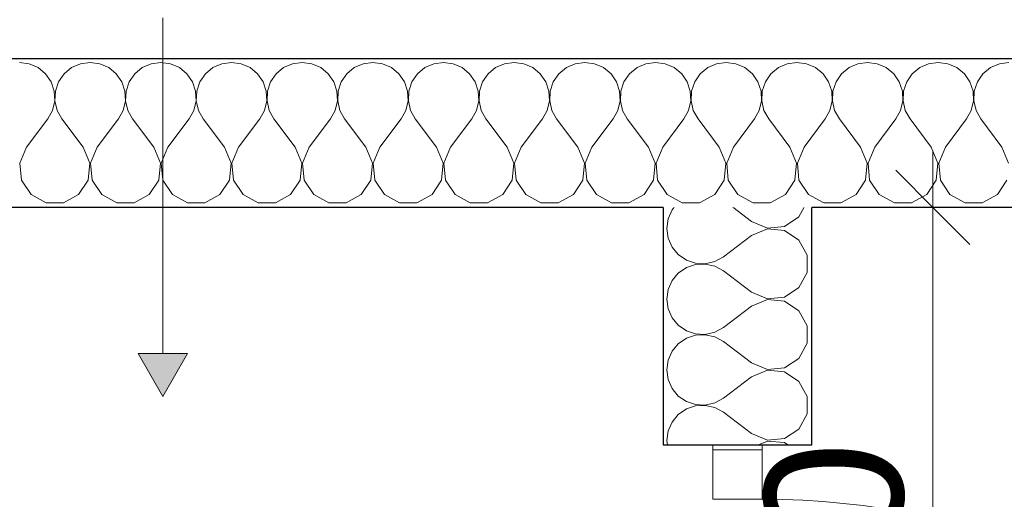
# Model space of a CAD drawing. Header units: millimetres. Extents: x -12989 to 357906, y -50379 to 30884.
# Tile 52 of 256: x 1643 to 2638, y 4155 to 4640. Entities that reach past the tile are written whole.
import ezdxf

# ---------------------------------------------------------------- set-up
doc = ezdxf.new("R2010")
doc.units = ezdxf.units.MM
doc.header["$MEASUREMENT"] = 0
doc.linetypes.add('Wipeout_Contour', pattern=[1000, 0, -1000])
for name, color, linetype, lineweight in [('0_Nr_pióra__1', 7, 'Continuous', 13), ('Nowe_04-ŚCIANY DZIAŁOWE_Nr_pióra__27', 7, 'Continuous', 25), ('Nowe_A_WYM_ZEWNETRZNE_Nr_pióra__1', 7, 'Continuous', 13), ('Nowe_A_WYM_ZEWNETRZNE_Nr_pióra__45', 7, 'Continuous', 15), ('Nowe_A_WYM_ZEWNETRZNE_Nr_pióra__85', 7, 'Continuous', 13), ('Nowe_Drzwi Archicad_Nr_pióra__23', 7, 'Continuous', 15), ('Nowe_Drzwi Archicad_Nr_pióra__27', 7, 'Continuous', 25), ('Nowe_Drzwi Archicad_Nr_pióra__3', 7, 'Continuous', 13)]:
    doc.layers.add(name, color=color, linetype=linetype, lineweight=lineweight)
for name, color, linetype in [('A_OZN_STREFY', 7, 'Continuous'), ('Nowe_04-ŚCIANY DZIAŁOWE', 7, 'Continuous'), ('Nowe_A_OZN_STREFY', 7, 'Continuous'), ('Nowe_A_WYM_ZEWNETRZNE', 7, 'Continuous'), ('Nowe_Drzwi Archicad', 7, 'Continuous')]:
    doc.layers.add(name, color=color, linetype=linetype)
doc.layers.add('Nowe_04-ŚCIANY DZIAŁOWE_Nr_pióra__174', color=7, linetype='Continuous', lineweight=5, true_color=0x6a6a6a)
doc.styles.add('STYL_AUTOMATYCZNY_3', font='arial.ttf')
doc.dimstyles.new('STYL_AUTOMATYCZNY__1', dxfattribs={"dimtxt": 139.999998, "dimasz": 71.25, "dimexe": 0.18, "dimexo": 0.0625, "dimgap": 0, "dimtad": 1, "dimtih": 1, "dimtoh": 1, "dimdec": 0, "dimlfac": 0.1, "dimzin": 0, "dimdsep": 46, "dimtxsty": 'STYL_AUTOMATYCZNY_3', "dimblk": 'ARROWHEAD_6', "dimblk1": 'ARROWHEAD_6', "dimblk2": 'ARROWHEAD_6', "dimcen": 0.09, "dimse1": 1, "dimse2": 1, "dimclrd": 7, "dimclre": 7, "dimclrt": 7, "dimadec": 0, "dimazin": 0, "dimtfac": 1, "dimtdec": 4, "dimtmove": 0, "dimatfit": 3, "dimfxl": 0, "dimtolj": 1, "dimtzin": 0, "dimarcsym": 0})
doc.dimstyles.new('STYL_AUTOMATYCZNY__2', dxfattribs={"dimtxt": 139.999998, "dimasz": 71.25, "dimexe": 0.18, "dimexo": 0.0625, "dimgap": 0, "dimtad": 1, "dimdec": 0, "dimlfac": 0.1, "dimzin": 0, "dimdsep": 46, "dimtxsty": 'STYL_AUTOMATYCZNY_3', "dimblk": 'ARROWHEAD_6', "dimblk1": 'ARROWHEAD_6', "dimblk2": 'ARROWHEAD_6', "dimcen": 0.09, "dimse1": 1, "dimse2": 1, "dimclrd": 7, "dimclre": 7, "dimclrt": 7, "dimadec": 0, "dimazin": 0, "dimtfac": 1, "dimtdec": 4, "dimtmove": 0, "dimatfit": 3, "dimfxl": 0, "dimtolj": 1, "dimtzin": 0, "dimarcsym": 0})

# ---------------------------------------------------------------- blocks, each defined once
blk = doc.blocks.new('*X83')
at = {"layer": 'Nowe_04-ŚCIANY DZIAŁOWE_Nr_pióra__174', "color": 251, "linetype": 'Continuous', "lineweight": 5, "true_color": 0x6a6a6a}
for p, q in [((2304.58, 4450), (2302.39, 4447.35)), ((2382.77, 4435.71), (2363.72, 4450)), ((2430.61, 4440.25), (2435.84, 4450)), ((2298.41, 4438.33), (2297.05, 4428.57)), ((2302.39, 4447.35), (2298.41, 4438.33)), ((2416.13, 4430.62), (2430.61, 4440.25)), ((2297.05, 4428.57), (2298.41, 4418.81)), ((2382.77, 4435.71), (2398.81, 4428.98)), ((2398.81, 4428.16), (2382.77, 4421.43)), ((2398.81, 4428.98), (2416.13, 4430.62)), ((2416.13, 4426.52), (2398.81, 4428.16)), ((2298.41, 4418.81), (2302.39, 4409.8)), ((2382.77, 4421.43), (2354.19, 4400)), ((2430.61, 4416.89), (2416.13, 4426.52)), ((2302.39, 4409.8), (2308.67, 4402.21)), ((2438.83, 4401.56), (2430.61, 4416.89)), ((2308.67, 4402.21), (2316.79, 4396.63)), ((2345.57, 4395.23), (2354.19, 4400)), ((2438.83, 4384.16), (2438.83, 4401.56)), ((2316.79, 4389.09), (2308.67, 4383.51)), ((2316.79, 4396.63), (2326.13, 4393.48)), ((2326.13, 4392.24), (2316.79, 4389.09)), ((2326.13, 4393.48), (2335.97, 4393)), ((2335.97, 4392.71), (2326.13, 4392.24)), ((2335.97, 4393), (2345.57, 4395.23)), ((2345.57, 4390.48), (2335.97, 4392.71)), ((2354.19, 4385.71), (2345.57, 4390.48)), ((2308.67, 4383.51), (2302.39, 4375.92)), ((2382.77, 4364.29), (2354.19, 4385.71)), ((2430.61, 4368.83), (2438.83, 4384.16)), ((2302.39, 4375.92), (2298.41, 4366.9)), ((2416.13, 4359.19), (2430.61, 4368.83)), ((2298.41, 4366.9), (2297.05, 4357.14)), ((2382.77, 4364.29), (2398.81, 4357.55)), ((2398.81, 4357.55), (2416.13, 4359.19)), ((2297.05, 4357.14), (2298.41, 4347.38)), ((2382.77, 4350), (2354.19, 4328.57)), ((2398.81, 4356.73), (2382.77, 4350)), ((2416.13, 4355.09), (2398.81, 4356.73)), ((2430.61, 4345.46), (2416.13, 4355.09)), ((2298.41, 4347.38), (2302.39, 4338.37)), ((2438.83, 4330.13), (2430.61, 4345.46)), ((2302.39, 4338.37), (2308.67, 4330.78)), ((2308.67, 4330.78), (2316.79, 4325.2)), ((2345.57, 4323.8), (2354.19, 4328.57)), ((2438.83, 4312.73), (2438.83, 4330.13)), ((2316.79, 4325.2), (2326.13, 4322.05)), ((2326.13, 4320.81), (2316.79, 4317.66)), ((2326.13, 4322.05), (2335.97, 4321.57)), ((2335.97, 4321.28), (2326.13, 4320.81)), ((2335.97, 4321.57), (2345.57, 4323.8)), ((2345.57, 4319.05), (2335.97, 4321.28)), ((2354.19, 4314.29), (2345.57, 4319.05)), ((2308.67, 4312.08), (2302.39, 4304.49)), ((2316.79, 4317.66), (2308.67, 4312.08)), ((2382.77, 4292.86), (2354.19, 4314.29)), ((2430.61, 4297.4), (2438.83, 4312.73)), ((2302.39, 4304.49), (2298.41, 4295.47)), ((2298.41, 4295.47), (2297.05, 4285.71)), ((2382.77, 4292.86), (2398.81, 4286.12)), ((2416.13, 4287.77), (2430.61, 4297.4)), ((2297.05, 4285.71), (2298.41, 4275.95)), ((2398.81, 4285.31), (2382.77, 4278.57)), ((2398.81, 4286.12), (2416.13, 4287.77)), ((2416.13, 4283.66), (2398.81, 4285.31)), ((2430.61, 4274.03), (2416.13, 4283.66)), ((2298.41, 4275.95), (2302.39, 4266.94)), ((2382.77, 4278.57), (2354.19, 4257.14)), ((2438.83, 4258.7), (2430.61, 4274.03)), ((2302.39, 4266.94), (2308.67, 4259.35)), ((2308.67, 4259.35), (2316.79, 4253.77)), ((2316.79, 4253.77), (2326.13, 4250.62)), ((2326.13, 4249.38), (2316.79, 4246.23)), ((2326.13, 4250.62), (2335.97, 4250.14)), ((2335.97, 4249.86), (2326.13, 4249.38)), ((2335.97, 4250.14), (2345.57, 4252.37)), ((2345.57, 4247.63), (2335.97, 4249.86)), ((2345.57, 4252.37), (2354.19, 4257.14)), ((2438.83, 4241.3), (2438.83, 4258.7)), ((2308.67, 4240.65), (2302.39, 4233.06)), ((2316.79, 4246.23), (2308.67, 4240.65)), ((2354.19, 4242.86), (2345.57, 4247.63)), ((2382.77, 4221.43), (2354.19, 4242.86)), ((2430.61, 4225.97), (2438.83, 4241.3)), ((2302.39, 4233.06), (2298.41, 4224.05)), ((2298.41, 4224.05), (2297.05, 4214.29)), ((2382.77, 4221.43), (2398.81, 4214.69)), ((2416.13, 4216.34), (2430.61, 4225.97)), ((2297.05, 4214.29), (2297.65, 4210)), ((2398.81, 4213.88), (2389.57, 4210)), ((2398.81, 4214.69), (2416.13, 4216.34)), ((2416.13, 4212.23), (2398.81, 4213.88)), ((2419.49, 4210), (2416.13, 4212.23))]:
    blk.add_line(p, q, dxfattribs=at)
blk = doc.blocks.new('WSC Drzwi 26[16]_1')
at = {"layer": 'Nowe_Drzwi Archicad_Nr_pióra__23', "color": 7, "linetype": 'Continuous', "lineweight": 15}
blk.add_line((2393.48, 4210), (2343.48, 4210), dxfattribs=at)
at = {"layer": 'Nowe_Drzwi Archicad_Nr_pióra__27', "color": 7, "linetype": 'Continuous', "lineweight": 25}
for p, q in [((2293.48, 4210), (2343.48, 4210)), ((2343.48, 4210), (2393.48, 4210)), ((2343.48, 4210), (2393.48, 4210)), ((2393.48, 4210), (2443.48, 4210))]:
    blk.add_line(p, q, dxfattribs=at)
at = {"layer": 'Nowe_Drzwi Archicad_Nr_pióra__3', "color": 7, "linetype": 'Continuous', "lineweight": 13}
blk.add_arc((2393.48, 3355), 800, 0, 90, dxfattribs=at)
at = {"color": 254, "linetype": 'Wipeout_Contour', "lineweight": 0, "ltscale": 19217.783921}
blk.add_wipeout([(2343.48, 4205), (2343.48, 4155), (2393.48, 4155), (2393.48, 4205)], dxfattribs=at).dxf.layer = 'Nowe_Drzwi Archicad'
at = {"layer": 'Nowe_Drzwi Archicad_Nr_pióra__23', "color": 7, "linetype": 'Continuous', "lineweight": 15}
for p, q in [((2343.48, 4205), (2343.48, 4210)), ((2393.48, 4205), (2393.48, 4210)), ((2343.48, 4205), (2343.48, 4155)), ((2393.48, 4205), (2343.48, 4205)), ((2393.48, 4155), (2393.48, 4205)), ((2343.48, 4155), (2393.48, 4155))]:
    blk.add_line(p, q, dxfattribs=at)
blk = doc.blocks.new('Ściana_9_1', base_point=(2293.48, 3150))
at = {"color": 254, "linetype": 'Wipeout_Contour', "lineweight": 0, "ltscale": 19744.837217}
blk.add_wipeout([(2443.48, 4450), (2293.48, 4450), (2293.48, 4210), (2443.48, 4210)], dxfattribs=at).dxf.layer = 'Nowe_04-ŚCIANY DZIAŁOWE'
at = {"layer": 'Nowe_04-ŚCIANY DZIAŁOWE', "color": 7, "lineweight": 25}
blk.add_blockref('*X83', (0, 0), dxfattribs=at)
at = {"color": 254, "linetype": 'Wipeout_Contour', "lineweight": 0, "ltscale": 17786.668393}
blk.add_wipeout([(2293.48, 3300), (2443.48, 3300), (2443.48, 4210), (2293.48, 4210)], dxfattribs=at).dxf.layer = 'Nowe_04-ŚCIANY DZIAŁOWE'
at = {"layer": 'Nowe_04-ŚCIANY DZIAŁOWE_Nr_pióra__27', "color": 7, "linetype": 'Continuous', "lineweight": 25}
for p, q in [((2293.48, 4210), (2343.48, 4210)), ((2343.48, 4210), (2393.48, 4210)), ((2393.48, 4210), (2443.48, 4210))]:
    blk.add_line(p, q, dxfattribs=at)
at = {"layer": 'Nowe_04-ŚCIANY DZIAŁOWE_Nr_pióra__27', "color": 7, "linetype": 'Continuous', "lineweight": 25, "flags": 128}
for points in [[(2293.48, 4450), (2293.48, 4210)], [(2443.48, 4210), (2443.48, 4450)]]:
    blk.add_lwpolyline(points, dxfattribs=at)
at = {"layer": 'Nowe_Drzwi Archicad', "color": 7, "linetype": 'Continuous', "lineweight": 13}
blk.add_blockref('WSC Drzwi 26[16]_1', (0, 0), dxfattribs=at)
blk = doc.blocks.new('*X90')
at = {"layer": 'Nowe_04-ŚCIANY DZIAŁOWE_Nr_pióra__174', "color": 251, "linetype": 'Continuous', "lineweight": 5, "true_color": 0x6a6a6a}
for p, q in [((1652.62, 4595.07), (1642.86, 4596.43)), ((1661.63, 4591.09), (1652.62, 4595.07)), ((1669.22, 4584.81), (1661.63, 4591.09)), ((1695.51, 4591.09), (1687.92, 4584.81)), ((1704.53, 4595.07), (1695.51, 4591.09)), ((1714.29, 4596.43), (1704.53, 4595.07)), ((1724.05, 4595.07), (1714.29, 4596.43)), ((1733.06, 4591.09), (1724.05, 4595.07)), ((1740.65, 4584.81), (1733.06, 4591.09)), ((1766.94, 4591.09), (1759.35, 4584.81)), ((1775.95, 4595.07), (1766.94, 4591.09)), ((1785.71, 4596.43), (1775.95, 4595.07)), ((1795.47, 4595.07), (1785.71, 4596.43)), ((1804.49, 4591.09), (1795.47, 4595.07)), ((1812.08, 4584.81), (1804.49, 4591.09)), ((1838.37, 4591.09), (1830.78, 4584.81)), ((1847.38, 4595.07), (1838.37, 4591.09)), ((1857.14, 4596.43), (1847.38, 4595.07)), ((1866.9, 4595.07), (1857.14, 4596.43)), ((1875.92, 4591.09), (1866.9, 4595.07)), ((1883.51, 4584.81), (1875.92, 4591.09)), ((1909.8, 4591.09), (1902.21, 4584.81)), ((1918.81, 4595.07), (1909.8, 4591.09)), ((1928.57, 4596.43), (1918.81, 4595.07)), ((1938.33, 4595.07), (1928.57, 4596.43)), ((1947.35, 4591.09), (1938.33, 4595.07)), ((1954.93, 4584.81), (1947.35, 4591.09)), ((1981.22, 4591.09), (1973.64, 4584.81)), ((1990.24, 4595.07), (1981.22, 4591.09)), ((2000, 4596.43), (1990.24, 4595.07)), ((2009.76, 4595.07), (2000, 4596.43)), ((2018.78, 4591.09), (2009.76, 4595.07)), ((2026.36, 4584.81), (2018.78, 4591.09)), ((2052.65, 4591.09), (2045.07, 4584.81)), ((2061.67, 4595.07), (2052.65, 4591.09)), ((2071.43, 4596.43), (2061.67, 4595.07)), ((2081.19, 4595.07), (2071.43, 4596.43)), ((2090.2, 4591.09), (2081.19, 4595.07)), ((2097.79, 4584.81), (2090.2, 4591.09)), ((2124.08, 4591.09), (2116.49, 4584.81)), ((2133.1, 4595.07), (2124.08, 4591.09)), ((2142.86, 4596.43), (2133.1, 4595.07)), ((2152.62, 4595.07), (2142.86, 4596.43)), ((2161.63, 4591.09), (2152.62, 4595.07)), ((2169.22, 4584.81), (2161.63, 4591.09)), ((2195.51, 4591.09), (2187.92, 4584.81)), ((2204.53, 4595.07), (2195.51, 4591.09)), ((2214.29, 4596.43), (2204.53, 4595.07)), ((2224.05, 4595.07), (2214.29, 4596.43)), ((2233.06, 4591.09), (2224.05, 4595.07)), ((2240.65, 4584.81), (2233.06, 4591.09)), ((2266.94, 4591.09), (2259.35, 4584.81)), ((2275.95, 4595.07), (2266.94, 4591.09)), ((2285.71, 4596.43), (2275.95, 4595.07)), ((2295.47, 4595.07), (2285.71, 4596.43)), ((2304.49, 4591.09), (2295.47, 4595.07)), ((2312.08, 4584.81), (2304.49, 4591.09)), ((2338.37, 4591.09), (2330.78, 4584.81)), ((2347.38, 4595.07), (2338.37, 4591.09)), ((2357.14, 4596.43), (2347.38, 4595.07)), ((2366.9, 4595.07), (2357.14, 4596.43)), ((2375.92, 4591.09), (2366.9, 4595.07)), ((2383.51, 4584.81), (2375.92, 4591.09)), ((2409.8, 4591.09), (2402.21, 4584.81)), ((2418.81, 4595.07), (2409.8, 4591.09)), ((2428.57, 4596.43), (2418.81, 4595.07)), ((2438.33, 4595.07), (2428.57, 4596.43)), ((2447.35, 4591.09), (2438.33, 4595.07)), ((2454.93, 4584.81), (2447.35, 4591.09)), ((2481.22, 4591.09), (2473.64, 4584.81)), ((2490.24, 4595.07), (2481.22, 4591.09)), ((2500, 4596.43), (2490.24, 4595.07)), ((2509.76, 4595.07), (2500, 4596.43)), ((2518.78, 4591.09), (2509.76, 4595.07)), ((2526.36, 4584.81), (2518.78, 4591.09)), ((2552.65, 4591.09), (2545.07, 4584.81)), ((2561.67, 4595.07), (2552.65, 4591.09)), ((2571.43, 4596.43), (2561.67, 4595.07)), ((2581.19, 4595.07), (2571.43, 4596.43)), ((2590.2, 4591.09), (2581.19, 4595.07)), ((2597.79, 4584.81), (2590.2, 4591.09)), ((2624.08, 4591.09), (2616.49, 4584.81)), ((2633.1, 4595.07), (2624.08, 4591.09)), ((2642.86, 4596.43), (2633.1, 4595.07)), ((1674.8, 4576.69), (1669.22, 4584.81)), ((1687.92, 4584.81), (1682.34, 4576.69)), ((1746.23, 4576.69), (1740.65, 4584.81)), ((1759.35, 4584.81), (1753.77, 4576.69)), ((1817.66, 4576.69), (1812.08, 4584.81)), ((1830.78, 4584.81), (1825.2, 4576.69)), ((1889.09, 4576.69), (1883.51, 4584.81)), ((1902.21, 4584.81), (1896.63, 4576.69)), ((1960.52, 4576.69), (1954.93, 4584.81)), ((1973.64, 4584.81), (1968.06, 4576.69)), ((2031.94, 4576.69), (2026.36, 4584.81)), ((2045.07, 4584.81), (2039.48, 4576.69)), ((2103.37, 4576.69), (2097.79, 4584.81)), ((2116.49, 4584.81), (2110.91, 4576.69)), ((2174.8, 4576.69), (2169.22, 4584.81)), ((2187.92, 4584.81), (2182.34, 4576.69)), ((2246.23, 4576.69), (2240.65, 4584.81)), ((2259.35, 4584.81), (2253.77, 4576.69)), ((2317.66, 4576.69), (2312.08, 4584.81)), ((2330.78, 4584.81), (2325.2, 4576.69)), ((2389.09, 4576.69), (2383.51, 4584.81)), ((2402.21, 4584.81), (2396.63, 4576.69)), ((2460.52, 4576.69), (2454.93, 4584.81)), ((2473.64, 4584.81), (2468.06, 4576.69)), ((2531.94, 4576.69), (2526.36, 4584.81)), ((2545.07, 4584.81), (2539.48, 4576.69)), ((2603.37, 4576.69), (2597.79, 4584.81)), ((2616.49, 4584.81), (2610.91, 4576.69)), ((1677.95, 4567.35), (1674.8, 4576.69)), ((1678.43, 4557.51), (1677.95, 4567.35)), ((1679.19, 4567.35), (1678.72, 4557.51)), ((1682.34, 4576.69), (1679.19, 4567.35)), ((1749.38, 4567.35), (1746.23, 4576.69)), ((1749.86, 4557.51), (1749.38, 4567.35)), ((1750.62, 4567.35), (1750.14, 4557.51)), ((1753.77, 4576.69), (1750.62, 4567.35)), ((1820.81, 4567.35), (1817.66, 4576.69)), ((1821.28, 4557.51), (1820.81, 4567.35)), ((1822.05, 4567.35), (1821.57, 4557.51)), ((1825.2, 4576.69), (1822.05, 4567.35)), ((1892.24, 4567.35), (1889.09, 4576.69)), ((1892.71, 4557.51), (1892.24, 4567.35)), ((1893.48, 4567.35), (1893, 4557.51)), ((1896.63, 4576.69), (1893.48, 4567.35)), ((1963.66, 4567.35), (1960.52, 4576.69)), ((1964.14, 4557.51), (1963.66, 4567.35)), ((1964.91, 4567.35), (1964.43, 4557.51)), ((1968.06, 4576.69), (1964.91, 4567.35)), ((2035.09, 4567.35), (2031.94, 4576.69)), ((2035.57, 4557.51), (2035.09, 4567.35)), ((2036.34, 4567.35), (2035.86, 4557.51)), ((2039.48, 4576.69), (2036.34, 4567.35)), ((2106.52, 4567.35), (2103.37, 4576.69)), ((2107, 4557.51), (2106.52, 4567.35)), ((2107.76, 4567.35), (2107.29, 4557.51)), ((2110.91, 4576.69), (2107.76, 4567.35)), ((2177.95, 4567.35), (2174.8, 4576.69)), ((2178.43, 4557.51), (2177.95, 4567.35)), ((2179.19, 4567.35), (2178.72, 4557.51)), ((2182.34, 4576.69), (2179.19, 4567.35)), ((2249.38, 4567.35), (2246.23, 4576.69)), ((2249.86, 4557.51), (2249.38, 4567.35)), ((2250.62, 4567.35), (2250.14, 4557.51)), ((2253.77, 4576.69), (2250.62, 4567.35)), ((2320.81, 4567.35), (2317.66, 4576.69)), ((2321.28, 4557.51), (2320.81, 4567.35)), ((2322.05, 4567.35), (2321.57, 4557.51)), ((2325.2, 4576.69), (2322.05, 4567.35)), ((2392.24, 4567.35), (2389.09, 4576.69)), ((2392.71, 4557.51), (2392.24, 4567.35)), ((2393.48, 4567.35), (2393, 4557.51)), ((2396.63, 4576.69), (2393.48, 4567.35)), ((2463.66, 4567.35), (2460.52, 4576.69)), ((2464.14, 4557.51), (2463.66, 4567.35)), ((2464.91, 4567.35), (2464.43, 4557.51)), ((2468.06, 4576.69), (2464.91, 4567.35)), ((2535.09, 4567.35), (2531.94, 4576.69)), ((2535.57, 4557.51), (2535.09, 4567.35)), ((2536.34, 4567.35), (2535.86, 4557.51)), ((2539.48, 4576.69), (2536.34, 4567.35)), ((2606.52, 4567.35), (2603.37, 4576.69)), ((2607, 4557.51), (2606.52, 4567.35)), ((2607.76, 4567.35), (2607.29, 4557.51)), ((2610.91, 4576.69), (2607.76, 4567.35)), ((1676.2, 4547.91), (1678.43, 4557.51)), ((1678.72, 4557.51), (1680.95, 4547.91)), ((1747.63, 4547.91), (1749.86, 4557.51)), ((1750.14, 4557.51), (1752.37, 4547.91)), ((1819.05, 4547.91), (1821.28, 4557.51)), ((1821.57, 4557.51), (1823.8, 4547.91)), ((1890.48, 4547.91), (1892.71, 4557.51)), ((1893, 4557.51), (1895.23, 4547.91)), ((1961.91, 4547.91), (1964.14, 4557.51)), ((1964.43, 4557.51), (1966.66, 4547.91)), ((2033.34, 4547.91), (2035.57, 4557.51)), ((2035.86, 4557.51), (2038.09, 4547.91)), ((2104.77, 4547.91), (2107, 4557.51)), ((2107.29, 4557.51), (2109.52, 4547.91)), ((2176.2, 4547.91), (2178.43, 4557.51)), ((2178.72, 4557.51), (2180.95, 4547.91)), ((2247.63, 4547.91), (2249.86, 4557.51)), ((2250.14, 4557.51), (2252.37, 4547.91)), ((2319.05, 4547.91), (2321.28, 4557.51)), ((2321.57, 4557.51), (2323.8, 4547.91)), ((2390.48, 4547.91), (2392.71, 4557.51)), ((2393, 4557.51), (2395.23, 4547.91)), ((2461.91, 4547.91), (2464.14, 4557.51)), ((2464.43, 4557.51), (2466.66, 4547.91)), ((2533.34, 4547.91), (2535.57, 4557.51)), ((2535.86, 4557.51), (2538.09, 4547.91)), ((2604.77, 4547.91), (2607, 4557.51)), ((2607.29, 4557.51), (2609.52, 4547.91)), ((1671.43, 4539.29), (1676.2, 4547.91)), ((1680.95, 4547.91), (1685.71, 4539.29)), ((1742.86, 4539.29), (1747.63, 4547.91)), ((1752.37, 4547.91), (1757.14, 4539.29)), ((1814.29, 4539.29), (1819.05, 4547.91)), ((1823.8, 4547.91), (1828.57, 4539.29)), ((1885.71, 4539.29), (1890.48, 4547.91)), ((1895.23, 4547.91), (1900, 4539.29)), ((1957.14, 4539.29), (1961.91, 4547.91)), ((1966.66, 4547.91), (1971.43, 4539.29)), ((2028.57, 4539.29), (2033.34, 4547.91)), ((2038.09, 4547.91), (2042.86, 4539.29)), ((2100, 4539.29), (2104.77, 4547.91)), ((2109.52, 4547.91), (2114.29, 4539.29)), ((2171.43, 4539.29), (2176.2, 4547.91)), ((2180.95, 4547.91), (2185.71, 4539.29)), ((2242.86, 4539.29), (2247.63, 4547.91)), ((2252.37, 4547.91), (2257.14, 4539.29)), ((2314.29, 4539.29), (2319.05, 4547.91)), ((2323.8, 4547.91), (2328.57, 4539.29)), ((2385.71, 4539.29), (2390.48, 4547.91)), ((2395.23, 4547.91), (2400, 4539.29)), ((2457.14, 4539.29), (2461.91, 4547.91)), ((2466.66, 4547.91), (2471.43, 4539.29)), ((2528.57, 4539.29), (2533.34, 4547.91)), ((2538.09, 4547.91), (2542.86, 4539.29)), ((2600, 4539.29), (2604.77, 4547.91)), ((2609.52, 4547.91), (2614.29, 4539.29)), ((1650, 4510.71), (1671.43, 4539.29)), ((1707.14, 4510.71), (1685.71, 4539.29)), ((1721.43, 4510.71), (1742.86, 4539.29)), ((1778.57, 4510.71), (1757.14, 4539.29)), ((1792.86, 4510.71), (1814.29, 4539.29)), ((1850, 4510.71), (1828.57, 4539.29)), ((1864.29, 4510.71), (1885.71, 4539.29)), ((1921.43, 4510.71), (1900, 4539.29)), ((1935.71, 4510.71), (1957.14, 4539.29)), ((1992.86, 4510.71), (1971.43, 4539.29)), ((2007.14, 4510.71), (2028.57, 4539.29)), ((2064.29, 4510.71), (2042.86, 4539.29)), ((2078.57, 4510.71), (2100, 4539.29)), ((2135.71, 4510.71), (2114.29, 4539.29)), ((2150, 4510.71), (2171.43, 4539.29)), ((2207.14, 4510.71), (2185.71, 4539.29)), ((2221.43, 4510.71), (2242.86, 4539.29)), ((2278.57, 4510.71), (2257.14, 4539.29)), ((2292.86, 4510.71), (2314.29, 4539.29)), ((2350, 4510.71), (2328.57, 4539.29)), ((2364.29, 4510.71), (2385.71, 4539.29)), ((2421.43, 4510.71), (2400, 4539.29)), ((2435.71, 4510.71), (2457.14, 4539.29)), ((2492.86, 4510.71), (2471.43, 4539.29)), ((2507.14, 4510.71), (2528.57, 4539.29)), ((2564.29, 4510.71), (2542.86, 4539.29)), ((2578.57, 4510.71), (2600, 4539.29)), ((2635.71, 4510.71), (2614.29, 4539.29)), ((1650, 4510.71), (1643.27, 4494.67)), ((1713.88, 4494.67), (1707.14, 4510.71)), ((1721.43, 4510.71), (1714.69, 4494.67)), ((1785.31, 4494.67), (1778.57, 4510.71)), ((1792.86, 4510.71), (1786.12, 4494.67)), ((1856.73, 4494.67), (1850, 4510.71)), ((1864.29, 4510.71), (1857.55, 4494.67)), ((1928.16, 4494.67), (1921.43, 4510.71)), ((1935.71, 4510.71), (1928.98, 4494.67)), ((1999.59, 4494.67), (1992.86, 4510.71)), ((2007.14, 4510.71), (2000.41, 4494.67)), ((2071.02, 4494.67), (2064.29, 4510.71)), ((2078.57, 4510.71), (2071.84, 4494.67)), ((2142.45, 4494.67), (2135.71, 4510.71)), ((2150, 4510.71), (2143.27, 4494.67)), ((2213.88, 4494.67), (2207.14, 4510.71)), ((2221.43, 4510.71), (2214.69, 4494.67)), ((2285.31, 4494.67), (2278.57, 4510.71)), ((2292.86, 4510.71), (2286.12, 4494.67)), ((2356.73, 4494.67), (2350, 4510.71)), ((2364.29, 4510.71), (2357.55, 4494.67)), ((2428.16, 4494.67), (2421.43, 4510.71)), ((2435.71, 4510.71), (2428.98, 4494.67)), ((2499.59, 4494.67), (2492.86, 4510.71)), ((2507.14, 4510.71), (2500.41, 4494.67)), ((2571.02, 4494.67), (2564.29, 4510.71)), ((2578.57, 4510.71), (2571.84, 4494.67)), ((2642.45, 4494.67), (2635.71, 4510.71)), ((1643.27, 4494.67), (1644.91, 4477.35)), ((1712.23, 4477.35), (1713.88, 4494.67)), ((1714.69, 4494.67), (1716.34, 4477.35)), ((1783.66, 4477.35), (1785.31, 4494.67)), ((1786.12, 4494.67), (1787.77, 4477.35)), ((1855.09, 4477.35), (1856.73, 4494.67)), ((1857.55, 4494.67), (1859.19, 4477.35)), ((1926.52, 4477.35), (1928.16, 4494.67)), ((1928.98, 4494.67), (1930.62, 4477.35)), ((1997.95, 4477.35), (1999.59, 4494.67)), ((2000.41, 4494.67), (2002.05, 4477.35)), ((2069.38, 4477.35), (2071.02, 4494.67)), ((2071.84, 4494.67), (2073.48, 4477.35)), ((2140.81, 4477.35), (2142.45, 4494.67)), ((2143.27, 4494.67), (2144.91, 4477.35)), ((2212.23, 4477.35), (2213.88, 4494.67)), ((2214.69, 4494.67), (2216.34, 4477.35)), ((2283.66, 4477.35), (2285.31, 4494.67)), ((2286.12, 4494.67), (2287.77, 4477.35)), ((2355.09, 4477.35), (2356.73, 4494.67)), ((2357.55, 4494.67), (2359.19, 4477.35)), ((2426.52, 4477.35), (2428.16, 4494.67)), ((2428.98, 4494.67), (2430.62, 4477.35)), ((2497.95, 4477.35), (2499.59, 4494.67)), ((2500.41, 4494.67), (2502.05, 4477.35)), ((2569.38, 4477.35), (2571.02, 4494.67)), ((2571.84, 4494.67), (2573.48, 4477.35)), ((1644.91, 4477.35), (1654.54, 4462.87)), ((1702.6, 4462.87), (1712.23, 4477.35)), ((1716.34, 4477.35), (1725.97, 4462.87)), ((1774.03, 4462.87), (1783.66, 4477.35)), ((1787.77, 4477.35), (1797.4, 4462.87)), ((1845.46, 4462.87), (1855.09, 4477.35)), ((1859.19, 4477.35), (1868.83, 4462.87)), ((1916.89, 4462.87), (1926.52, 4477.35)), ((1930.62, 4477.35), (1940.25, 4462.87)), ((1988.32, 4462.87), (1997.95, 4477.35)), ((2002.05, 4477.35), (2011.68, 4462.87)), ((2059.75, 4462.87), (2069.38, 4477.35)), ((2073.48, 4477.35), (2083.11, 4462.87)), ((2131.17, 4462.87), (2140.81, 4477.35)), ((2144.91, 4477.35), (2154.54, 4462.87)), ((2202.6, 4462.87), (2212.23, 4477.35)), ((2216.34, 4477.35), (2225.97, 4462.87)), ((2274.03, 4462.87), (2283.66, 4477.35)), ((2287.77, 4477.35), (2297.4, 4462.87)), ((2345.46, 4462.87), (2355.09, 4477.35)), ((2359.19, 4477.35), (2368.83, 4462.87)), ((2416.89, 4462.87), (2426.52, 4477.35)), ((2430.62, 4477.35), (2440.25, 4462.87)), ((2488.32, 4462.87), (2497.95, 4477.35)), ((2502.05, 4477.35), (2511.68, 4462.87)), ((2559.75, 4462.87), (2569.38, 4477.35)), ((2573.48, 4477.35), (2583.11, 4462.87)), ((2631.17, 4462.87), (2640.81, 4477.35)), ((1654.54, 4462.87), (1669.87, 4454.65)), ((1687.27, 4454.65), (1702.6, 4462.87)), ((1725.97, 4462.87), (1741.3, 4454.65)), ((1758.7, 4454.65), (1774.03, 4462.87)), ((1797.4, 4462.87), (1812.73, 4454.65)), ((1830.13, 4454.65), (1845.46, 4462.87)), ((1868.83, 4462.87), (1884.16, 4454.65)), ((1901.56, 4454.65), (1916.89, 4462.87)), ((1940.25, 4462.87), (1955.59, 4454.65)), ((1972.98, 4454.65), (1988.32, 4462.87)), ((2011.68, 4462.87), (2027.02, 4454.65)), ((2044.41, 4454.65), (2059.75, 4462.87)), ((2083.11, 4462.87), (2098.44, 4454.65)), ((2115.84, 4454.65), (2131.17, 4462.87)), ((2154.54, 4462.87), (2169.87, 4454.65)), ((2187.27, 4454.65), (2202.6, 4462.87)), ((2225.97, 4462.87), (2241.3, 4454.65)), ((2258.7, 4454.65), (2274.03, 4462.87)), ((2297.4, 4462.87), (2312.73, 4454.65)), ((2330.13, 4454.65), (2345.46, 4462.87)), ((2368.83, 4462.87), (2384.16, 4454.65)), ((2401.56, 4454.65), (2416.89, 4462.87)), ((2440.25, 4462.87), (2455.59, 4454.65)), ((2472.98, 4454.65), (2488.32, 4462.87)), ((2511.68, 4462.87), (2527.02, 4454.65)), ((2544.41, 4454.65), (2559.75, 4462.87)), ((2583.11, 4462.87), (2598.44, 4454.65)), ((2615.84, 4454.65), (2631.17, 4462.87)), ((1669.87, 4454.65), (1687.27, 4454.65)), ((1741.3, 4454.65), (1758.7, 4454.65)), ((1812.73, 4454.65), (1830.13, 4454.65)), ((1884.16, 4454.65), (1901.56, 4454.65)), ((1955.59, 4454.65), (1972.98, 4454.65)), ((2027.02, 4454.65), (2044.41, 4454.65)), ((2098.44, 4454.65), (2115.84, 4454.65)), ((2169.87, 4454.65), (2187.27, 4454.65)), ((2241.3, 4454.65), (2258.7, 4454.65)), ((2312.73, 4454.65), (2330.13, 4454.65)), ((2384.16, 4454.65), (2401.56, 4454.65)), ((2455.59, 4454.65), (2472.98, 4454.65)), ((2527.02, 4454.65), (2544.41, 4454.65)), ((2598.44, 4454.65), (2615.84, 4454.65))]:
    blk.add_line(p, q, dxfattribs=at)
blk = doc.blocks.new('Ściana_11_1', base_point=(913.48, 4450))
at = {"color": 254, "linetype": 'Wipeout_Contour', "lineweight": 0, "ltscale": 20879.804086}
blk.add_wipeout([(913.48, 4450), (3665.74, 4450), (3665.74, 4600), (913.48, 4600)], dxfattribs=at).dxf.layer = 'Nowe_04-ŚCIANY DZIAŁOWE'
at = {"layer": 'Nowe_04-ŚCIANY DZIAŁOWE_Nr_pióra__27', "color": 7, "linetype": 'Continuous', "lineweight": 25, "flags": 128}
for points in [[(3665.74, 4600), (913.48, 4600)], [(913.48, 4450), (2293.48, 4450)], [(2443.48, 4450), (3665.74, 4450)]]:
    blk.add_lwpolyline(points, dxfattribs=at)
at = {"layer": 'Nowe_04-ŚCIANY DZIAŁOWE', "color": 7, "lineweight": 25}
blk.add_blockref('*X90', (0, 0), dxfattribs=at)
blk = doc.blocks.new('Linia_1_1', base_point=(1787.69, 4641.53))
at = {"linetype": 'Continuous', "lineweight": 0, "true_color": 0x000000}
blk.add_hatch(color=18, dxfattribs=at).paths.add_polyline_path([(1787.69, 4258.83), (1812.69, 4302.13), (1762.69, 4302.13)])
at = {"layer": '0_Nr_pióra__1', "color": 7, "linetype": 'Continuous', "lineweight": 13}
for p, q in [((1787.69, 4641.53), (1787.69, 4302.13)), ((1762.69, 4302.13), (1812.69, 4302.13)), ((1787.69, 4258.83), (1762.69, 4302.13)), ((1787.69, 4258.83), (1812.69, 4302.13))]:
    blk.add_line(p, q, dxfattribs=at)
blk = doc.blocks.new('*D267')
at = {"layer": 'Nowe_A_WYM_ZEWNETRZNE_Nr_pióra__45', "color": 7, "linetype": 'Continuous', "lineweight": 15}
for p, q in [((-1341.01, 187.5), (-1266.01, 112.5)), ((-1341.01, 37.5), (-1266.01, -37.5))]:
    blk.add_line(p, q, dxfattribs=at)
at = {"layer": 'Nowe_A_WYM_ZEWNETRZNE_Nr_pióra__85', "color": 7, "linetype": 'Continuous', "lineweight": 13}
for p, q in [((-1303.51, 150), (-1303.51, 6849.85)), ((-1233.2, 150), (-1373.83, 150)), ((-1303.51, 0), (-1303.51, 150)), ((-1233.2, 0), (-1373.83, 0)), ((-1303.51, -56.25), (-1303.51, 0))]:
    blk.add_line(p, q, dxfattribs=at)
at = {"layer": 'Nowe_A_WYM_ZEWNETRZNE_Nr_pióra__1', "color": 7, "lineweight": 13, "insert": (-1331.51, -251.06), "char_height": 140, "attachment_point": 7, "rotation": 90, "style": 'STYL_AUTOMATYCZNY_3'}
blk.add_mtext('\\A1;{\\pql;\\fArial|b0|i0|c238|p0;\\W1.000000;15}', dxfattribs=at)
blk = doc.blocks.new('ARROWHEAD_6')
at = {"color": 0, "linetype": 'Continuous', "lineweight": 0}
for p, q in [((-0.5, -0.5), (0.5, 0.5)), ((0, 0), (-1, 0))]:
    blk.add_line(p, q, dxfattribs=at)
blk = doc.blocks.new('*D268')
at = {"layer": 'Nowe_A_WYM_ZEWNETRZNE_Nr_pióra__45', "color": 7, "linetype": 'Continuous', "lineweight": 15}
blk.add_line((-1341.01, 187.5), (-1266.01, 112.5), dxfattribs=at)
at = {"layer": 'Nowe_A_WYM_ZEWNETRZNE_Nr_pióra__85', "color": 7, "linetype": 'Continuous', "lineweight": 13}
blk.add_line((-1303.51, 150), (-1303.51, 6849.85), dxfattribs=at)
blk = doc.blocks.new('*D269')
at = {"layer": 'Nowe_A_WYM_ZEWNETRZNE_Nr_pióra__45', "color": 7, "linetype": 'Continuous', "lineweight": 15}
for p, q in [((-1341.01, 6887.35), (-1266.01, 6812.35)), ((-1341.01, 187.5), (-1266.01, 112.5))]:
    blk.add_line(p, q, dxfattribs=at)
at = {"layer": 'Nowe_A_WYM_ZEWNETRZNE_Nr_pióra__85', "color": 7, "linetype": 'Continuous', "lineweight": 13}
for p, q in [((-1233.2, 6849.85), (-1373.83, 6849.85)), ((-1303.51, 150), (-1303.51, 6849.85))]:
    blk.add_line(p, q, dxfattribs=at)
at = {"layer": 'Nowe_A_WYM_ZEWNETRZNE_Nr_pióra__1', "color": 7, "lineweight": 13, "char_height": 140, "attachment_point": 7, "rotation": 90, "style": 'STYL_AUTOMATYCZNY_3'}
for s, insert in [('\\A1;{\\pql;\\fArial|b0|i0|c238|p0;\\W1.000000;15}', (-1331.51, 6598.78)), ('\\A1;{\\pql;\\fArial|b0|i0|c238|p0;\\W1.000000;670}', (-1331.51, 3232.97))]:
    blk.add_mtext(s, dxfattribs=dict(at, insert=insert))
blk = doc.blocks.new('*D275')
at = {"layer": 'Nowe_A_WYM_ZEWNETRZNE_Nr_pióra__45', "color": 7, "linetype": 'Continuous', "lineweight": 15}
for p, q in [((-312.5, 5699.85), (-387.5, 5624.85)), ((3703.24, 5699.85), (3628.24, 5624.85))]:
    blk.add_line(p, q, dxfattribs=at)
at = {"layer": 'Nowe_A_WYM_ZEWNETRZNE_Nr_pióra__85', "color": 7, "linetype": 'Continuous', "lineweight": 13}
for p, q in [((3665.74, 5592.04), (3665.74, 5732.66)), ((-350, 5662.35), (3665.74, 5662.35)), ((3665.74, 5662.35), (3815.74, 5662.35))]:
    blk.add_line(p, q, dxfattribs=at)
at = {"layer": 'Nowe_A_WYM_ZEWNETRZNE_Nr_pióra__1', "color": 7, "lineweight": 13, "char_height": 140, "attachment_point": 7, "style": 'STYL_AUTOMATYCZNY_3'}
for s, insert in [('\\A1;{\\pql;\\fArial|b0|i0|c238|p0;\\W1.000000;402}', (1390.92, 5690.35)), ('\\A1;{\\pql;\\fArial|b0|i0|c238|p0;\\W1.000000;15}', (3414.68, 5690.35))]:
    blk.add_mtext(s, dxfattribs=dict(at, insert=insert))
blk = doc.blocks.new('*D319')
at = {"layer": 'Nowe_A_WYM_ZEWNETRZNE_Nr_pióra__45', "color": 7, "linetype": 'Continuous', "lineweight": 15}
for p, q in [((-462.5, -1542.08), (-537.5, -1617.08)), ((-312.5, -1542.08), (-387.5, -1617.08))]:
    blk.add_line(p, q, dxfattribs=at)
at = {"layer": 'Nowe_A_WYM_ZEWNETRZNE_Nr_pióra__85', "color": 7, "linetype": 'Continuous', "lineweight": 13}
for p, q in [((-500, -1649.9), (-500, -1509.27)), ((-350, -1649.9), (-350, -1509.27)), ((-556.25, -1579.58), (-500, -1579.58)), ((-500, -1579.58), (-350, -1579.58)), ((-350, -1579.58), (3665.74, -1579.58))]:
    blk.add_line(p, q, dxfattribs=at)
at = {"layer": 'Nowe_A_WYM_ZEWNETRZNE_Nr_pióra__1', "color": 7, "lineweight": 13, "insert": (-751.06, -1551.58), "char_height": 140, "attachment_point": 7, "style": 'STYL_AUTOMATYCZNY_3'}
blk.add_mtext('\\A1;{\\pql;\\fArial|b0|i0|c238|p0;\\W1.000000;15}', dxfattribs=at)
blk = doc.blocks.new('*D321')
at = {"layer": 'Nowe_A_WYM_ZEWNETRZNE_Nr_pióra__45', "color": 7, "linetype": 'Continuous', "lineweight": 15}
for p, q in [((-312.5, -1542.08), (-387.5, -1617.08)), ((3703.24, -1542.08), (3628.24, -1617.08))]:
    blk.add_line(p, q, dxfattribs=at)
at = {"layer": 'Nowe_A_WYM_ZEWNETRZNE_Nr_pióra__85', "color": 7, "linetype": 'Continuous', "lineweight": 13}
for p, q in [((-350, -1649.9), (-350, -1509.27)), ((-500, -1579.58), (-350, -1579.58)), ((-350, -1579.58), (3665.74, -1579.58))]:
    blk.add_line(p, q, dxfattribs=at)
at = {"layer": 'Nowe_A_WYM_ZEWNETRZNE_Nr_pióra__1', "color": 7, "lineweight": 13, "char_height": 140, "attachment_point": 7, "style": 'STYL_AUTOMATYCZNY_3'}
for s, insert in [('\\A1;{\\pql;\\fArial|b0|i0|c238|p0;\\W1.000000;402}', (1390.92, -1551.58)), ('\\A1;{\\pql;\\fArial|b0|i0|c238|p0;\\W1.000000;15}', (3414.68, -1551.58))]:
    blk.add_mtext(s, dxfattribs=dict(at, insert=insert))
blk = doc.blocks.new('*D400')
at = {"layer": 'Nowe_A_WYM_ZEWNETRZNE_Nr_pióra__45', "color": 7, "linetype": 'Continuous', "lineweight": 15}
for p, q in [((1158.87, 4487.5), (1233.87, 4412.5)), ((1158.87, 3337.5), (1233.87, 3262.5))]:
    blk.add_line(p, q, dxfattribs=at)
at = {"layer": 'Nowe_A_WYM_ZEWNETRZNE_Nr_pióra__85', "color": 7, "linetype": 'Continuous', "lineweight": 13}
for p, q in [((1266.69, 4450), (1126.06, 4450)), ((1196.37, 3300), (1196.37, 4450)), ((1266.69, 3300), (1126.06, 3300))]:
    blk.add_line(p, q, dxfattribs=at)
at = {"layer": 'Nowe_A_WYM_ZEWNETRZNE_Nr_pióra__1', "color": 7, "lineweight": 13, "char_height": 140, "attachment_point": 7, "rotation": 90, "style": 'STYL_AUTOMATYCZNY_3'}
for s, insert in [('\\A1;{\\pql;\\fArial|b0|i0|c238|p0;\\W1.000000;15}', (1168.37, 4198.94)), ('\\A1;{\\pql;\\fArial|b0|i0|c238|p0;\\W1.000000;115}', (1168.37, 3615.17))]:
    blk.add_mtext(s, dxfattribs=dict(at, insert=insert))
blk = doc.blocks.new('*D401')
at = {"layer": 'Nowe_A_WYM_ZEWNETRZNE_Nr_pióra__45', "color": 7, "linetype": 'Continuous', "lineweight": 15}
for p, q in [((1158.87, 4637.5), (1233.87, 4562.5)), ((1158.87, 4487.5), (1233.87, 4412.5))]:
    blk.add_line(p, q, dxfattribs=at)
at = {"layer": 'Nowe_A_WYM_ZEWNETRZNE_Nr_pióra__85', "color": 7, "linetype": 'Continuous', "lineweight": 13}
for p, q in [((1266.69, 4600), (1126.06, 4600)), ((1196.37, 4450), (1196.37, 4600)), ((1266.69, 4450), (1126.06, 4450))]:
    blk.add_line(p, q, dxfattribs=at)
blk = doc.blocks.new('*D402')
at = {"layer": 'Nowe_A_WYM_ZEWNETRZNE_Nr_pióra__45', "color": 7, "linetype": 'Continuous', "lineweight": 15}
for p, q in [((1158.87, 6887.35), (1233.87, 6812.35)), ((1158.87, 4637.5), (1233.87, 4562.5))]:
    blk.add_line(p, q, dxfattribs=at)
at = {"layer": 'Nowe_A_WYM_ZEWNETRZNE_Nr_pióra__85', "color": 7, "linetype": 'Continuous', "lineweight": 13}
for p, q in [((1266.69, 6849.85), (1126.06, 6849.85)), ((1196.37, 4600), (1196.37, 6849.85)), ((1266.69, 4600), (1126.06, 4600))]:
    blk.add_line(p, q, dxfattribs=at)
at = {"layer": 'Nowe_A_WYM_ZEWNETRZNE_Nr_pióra__1', "color": 7, "lineweight": 13, "char_height": 140, "attachment_point": 7, "rotation": 90, "style": 'STYL_AUTOMATYCZNY_3'}
for s, insert in [('\\A1;{\\pql;\\fArial|b0|i0|c238|p0;\\W1.000000;15}', (1168.37, 6598.78)), ('\\A1;{\\pql;\\fArial|b0|i0|c238|p0;\\W1.000000;225}', (1168.37, 5457.97))]:
    blk.add_mtext(s, dxfattribs=dict(at, insert=insert))
blk = doc.blocks.new('*D418')
at = {"layer": 'Nowe_A_WYM_ZEWNETRZNE_Nr_pióra__45', "color": 7, "linetype": 'Continuous', "lineweight": 15}
for p, q in [((3199.56, 4487.5), (3274.56, 4412.5)), ((3199.56, 3337.5), (3274.56, 3262.5))]:
    blk.add_line(p, q, dxfattribs=at)
at = {"layer": 'Nowe_A_WYM_ZEWNETRZNE_Nr_pióra__85', "color": 7, "linetype": 'Continuous', "lineweight": 13}
for p, q in [((3307.37, 4450), (3166.74, 4450)), ((3237.06, 3300), (3237.06, 4450)), ((3307.37, 3300), (3166.74, 3300))]:
    blk.add_line(p, q, dxfattribs=at)
at = {"layer": 'Nowe_A_WYM_ZEWNETRZNE_Nr_pióra__1', "color": 7, "lineweight": 13, "char_height": 140, "attachment_point": 7, "rotation": 90, "style": 'STYL_AUTOMATYCZNY_3'}
for s, insert in [('\\A1;{\\pql;\\fArial|b0|i0|c238|p0;\\W1.000000;15}', (3209.06, 4198.94)), ('\\A1;{\\pql;\\fArial|b0|i0|c238|p0;\\W1.000000;115}', (3209.06, 3721.95)), ('\\A1;{\\pql;\\fArial|b0|i0|c238|p0;\\W1.000000;15}', (3209.06, 3337.5))]:
    blk.add_mtext(s, dxfattribs=dict(at, insert=insert))
blk = doc.blocks.new('*D425')
at = {"layer": 'Nowe_A_WYM_ZEWNETRZNE_Nr_pióra__45', "color": 7, "linetype": 'Continuous', "lineweight": 15}
for p, q in [((2603.37, 4412.5), (2528.37, 4487.5)), ((2528.37, 3792.5), (2603.37, 3717.5))]:
    blk.add_line(p, q, dxfattribs=at)
at = {"layer": 'Nowe_A_WYM_ZEWNETRZNE_Nr_pióra__85', "color": 7, "linetype": 'Continuous', "lineweight": 13}
for p, q in [((2565.87, 4450), (2565.87, 4506.25)), ((2636.18, 4450), (2495.55, 4450)), ((2565.87, 3755), (2565.87, 4450)), ((2636.18, 3755), (2495.55, 3755))]:
    blk.add_line(p, q, dxfattribs=at)
at = {"layer": 'Nowe_A_WYM_ZEWNETRZNE_Nr_pióra__1', "color": 7, "lineweight": 13, "insert": (2537.87, 3995.72), "char_height": 140, "attachment_point": 7, "rotation": 90, "style": 'STYL_AUTOMATYCZNY_3'}
blk.add_mtext('\\A1;{\\pql;\\fArial|b0|i0|c238|p0;\\W1.000000;70}', dxfattribs=at)

msp = doc.modelspace()

# ---------------------------------------------------------------- linework, layer by layer
at = {"layer": 'A_OZN_STREFY', "color": 7, "linetype": 'Continuous', "lineweight": 0, "true_color": 0xffffff, "flags": 128}
msp.add_lwpolyline([(-350, 3300), (763.48, 3300), (763.48, 4600), (1880, 4600), (3665.74, 4600), (3665.74, 6849.85), (-350, 6849.85)], close=True, dxfattribs=at)
at = {"layer": 'Nowe_A_OZN_STREFY', "color": 7, "linetype": 'Continuous', "lineweight": 0, "true_color": 0xffffff, "flags": 128}
msp.add_lwpolyline([(913.48, 4450), (913.48, 3300), (2293.48, 3300), (2443.48, 3300), (3665.74, 3300), (3665.74, 4450), (2443.48, 4450), (2443.48, 4210), (2293.48, 4210), (2293.48, 4450)], close=True, dxfattribs=at)

# ---------------------------------------------------------------- next in the draw order: block references
at = {"layer": 'Nowe_04-ŚCIANY DZIAŁOWE', "color": 7, "lineweight": 25}
msp.add_blockref('Ściana_9_1', (2293.48, 3150), dxfattribs=at)

# ---------------------------------------------------------------- next in the draw order: block references
msp.add_blockref('Ściana_11_1', (913.48, 4450), dxfattribs=at)

# ---------------------------------------------------------------- next in the draw order: block references
at = {"color": 7, "linetype": 'Continuous', "lineweight": 13}
msp.add_blockref('Linia_1_1', (1787.69, 4641.53), dxfattribs=at)

# ---------------------------------------------------------------- next in the draw order: dimensions: what is measured, and where the dimension line sits
at = {"layer": 'Nowe_A_WYM_ZEWNETRZNE', "color": 7, "linetype": 'Continuous', "lineweight": 13}
for base, p1, p2, picture, middle in [((-350, -1579.58), (-500, 7500), (-350, 150), '*D319', (-644.52, -1481.58)), ((3665.74, -1579.58), (-350, 7500), (3665.74, 3499.92), '*D321', (1550.73, -1481.58)), ((3665.74, 5662.35), (-350, 7500), (3665.74, 3499.92), '*D275', (1550.73, 5760.35))]:
    dim = msp.add_linear_dim(base=base, p1=p1, p2=p2, dimstyle='STYL_AUTOMATYCZNY__1', dxfattribs=at)
    dim.commit()
    dim.dimension.update_dxf_attribs({"geometry": picture, "text_midpoint": middle, "dimtype": 160})
for base, p1, p2, picture, middle in [((-1303.51, 6849.85), (18000, 150), (2607.87, 6849.85), '*D269', (-1401.51, 3392.79)), ((1196.37, 6849.85), (2214.61, 4600), (2607.87, 6849.85), '*D402', (1098.37, 5617.79)), ((-1303.51, 150), (18000, 0), (-350, 150), '*D267', (-1401.51, -144.52)), ((-1303.51453594, 150), (-350, 150), (18000, 150), '*D268', (-1401.51453487, 149.88141735)), ((1196.37, 4600), (2289.61, 4450), (2214.61, 4600), '*D401', (1098.37, 4305.48)), ((2565.86625572, 4450), (2943.47997053, 3755), (2293.47997053, 4450), '*D425', (2467.86625679, 4102.26270059)), ((1196.37, 4450), (1657.87, 3300), (2289.61, 4450), '*D400', (1098.37, 3774.99)), ((3237.06, 4450), (1657.87, 3300), (3665.74, 4450), '*D418', (3139.06, 3881.77))]:
    dim = msp.add_linear_dim(base=base, p1=p1, p2=p2, angle=90, dimstyle='STYL_AUTOMATYCZNY__2', dxfattribs=at)
    dim.commit()
    dim.dimension.update_dxf_attribs({"geometry": picture, "text_midpoint": middle, "dimtype": 160, "text_rotation": 90})

doc.saveas('drawing.dxf')
